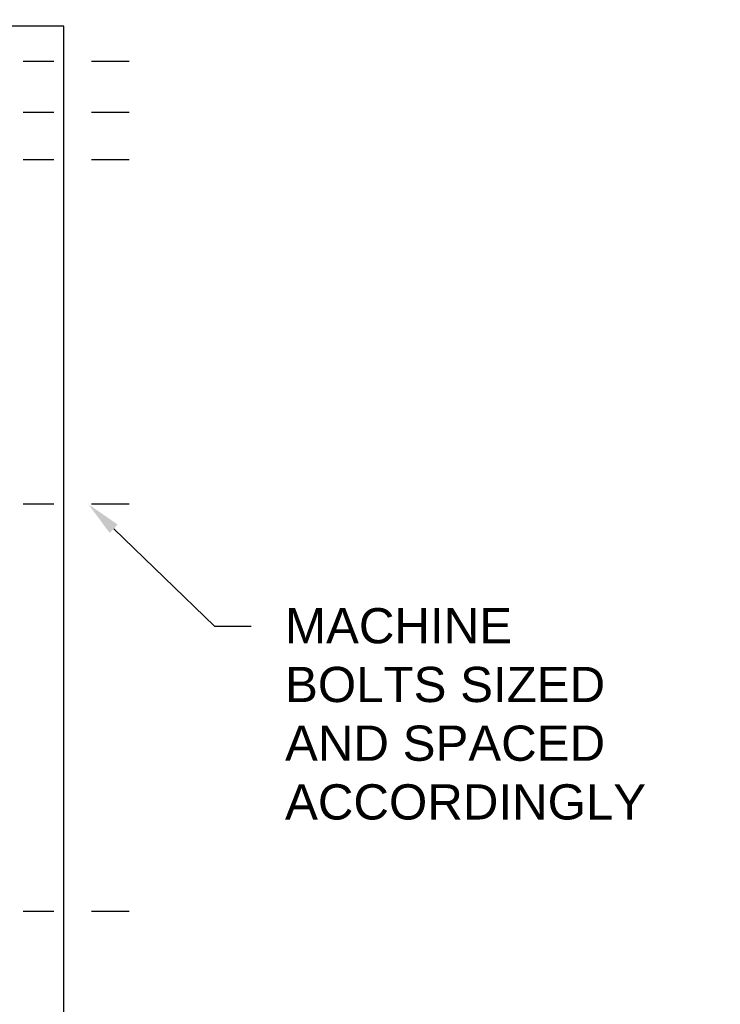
# Model space of a CAD drawing. Header units: inches. Extents: x 169.6 to 213.7, y 195.1 to 247.7.
# Tile 25 of 48: x 207.2 to 209, y 202.8 to 205.4. Entities that reach past the tile are written whole.
import ezdxf
from ezdxf import colors
from ezdxf.entities.mleader import LeaderData, LeaderLine
from ezdxf.math import Vec2, Vec3

# ---------------------------------------------------------------- set-up
doc = ezdxf.new("R2010")
doc.units = ezdxf.units.IN
doc.header["$LTSCALE"] = 0.25
doc.header["$MEASUREMENT"] = 0
doc.linetypes.add('CENTER2', pattern=[1.125, 0.75, -0.125, 0.125, -0.125])
doc.layers.add('ANNOTATIONS', color=1, linetype='Continuous')
doc.layers.add('RHX RH F.O.H.', color=7, linetype='Continuous')
doc.styles.add('ARIAL', font='arial.ttf', dxfattribs={"height": 0.09375})

msp = doc.modelspace()

# ---------------------------------------------------------------- linework, layer by layer
at = {"layer": 'RHX RH F.O.H.'}
msp.add_line((207.26843, 205.39896), (201.17998, 205.39896), dxfattribs=at)
at = {"layer": 'RHX RH F.O.H.', "linetype": 'Continuous'}
msp.add_line((207.26843, 200.64896), (207.26843, 205.39896), dxfattribs=at)
at = {"layer": 'RHX RH F.O.H.', "linetype": 'CENTER2', "ltscale": 0.5}
for p, q in [((207.44163, 205.30521), (207.16003, 205.30521)), ((207.44163, 205.16961), (207.16003, 205.16961)), ((207.44163, 205.04345), (207.16003, 205.04345)), ((207.44163, 204.12674), (207.16003, 204.12674)), ((207.44163, 203.04273), (207.16003, 203.04273))]:
    msp.add_line(p, q, dxfattribs=at)

# ---------------------------------------------------------------- leaders
at = {"layer": 'ANNOTATIONS'}
ml = msp.add_multileader_mtext('Standard', dxfattribs=at)
ml.set_content('INTERNAL HOOD BAFFLE', color=256, style='ARIAL')
ml.set_leader_properties()
ml.build(insert=Vec2(0, 0))
ml.multileader.update_dxf_attribs({"dogleg_length": 0.36, "arrow_head_size": 0.09375})
ctx = ml.context
ctx.base_point, ctx.char_height, ctx.arrow_head_size, ctx.landing_gap_size, ctx.plane_origin = Vec3(208.47936, 205.68438), 0.09375, 0.09375, 0.09, Vec3(205.48826, 205.25116)
ctx.text_align_type = 2
notes = []
notes.append((ctx, [(1, (1, 1, 0), (209.664, 205.68438), (-1, 0), 0.09796, [(0, [(210.55338, 205.26105)], 0, [])])]))
ctx.mtext.insert, ctx.mtext.width, ctx.mtext.alignment, ctx.mtext.flow_direction = Vec3(209.47604, 205.73206), 1.0279765, 3, 5
ml = msp.add_multileader_mtext('Standard', dxfattribs=at)
ml.set_content('MACHINE BOLTS SIZED AND SPACED ACCORDINGLY', color=256, style='ARIAL')
ml.set_leader_properties()
ml.build(insert=Vec2(0, 0))
ml.multileader.update_dxf_attribs({"dogleg_length": 0.36, "arrow_head_size": 0.09375})
ctx = ml.context
ctx.base_point, ctx.char_height, ctx.arrow_head_size, ctx.landing_gap_size, ctx.plane_origin = Vec3(207.76644, 203.80266), 0.09375, 0.09375, 0.09, Vec3(204.41543, 203.36943)
notes.append((ctx, [(0, (1, 1, 0), (207.66848, 203.80266), (1, 0), 0.09796, [(0, [(207.33323, 204.12674)], 0, [])])]))
ctx.mtext.insert, ctx.mtext.width, ctx.mtext.flow_direction = Vec3(207.85644, 203.85033), 1.0279765, 5
for ctx, leaders in notes:
    for number, flags, end, landing, length, lines in leaders:
        leader = LeaderData()
        leader.index, (leader.has_last_leader_line, leader.has_dogleg_vector, leader.attachment_direction) = number, flags
        leader.last_leader_point, leader.dogleg_vector, leader.dogleg_length = Vec3(end), Vec3(landing), length
        for number, points, colour, breaks in lines:
            line = LeaderLine()
            line.index, line.vertices, line.color, line.breaks = number, Vec3.list(points), colors.encode_raw_color(colour), breaks
            leader.lines.append(line)
        ctx.leaders.append(leader)

doc.saveas('drawing.dxf')
